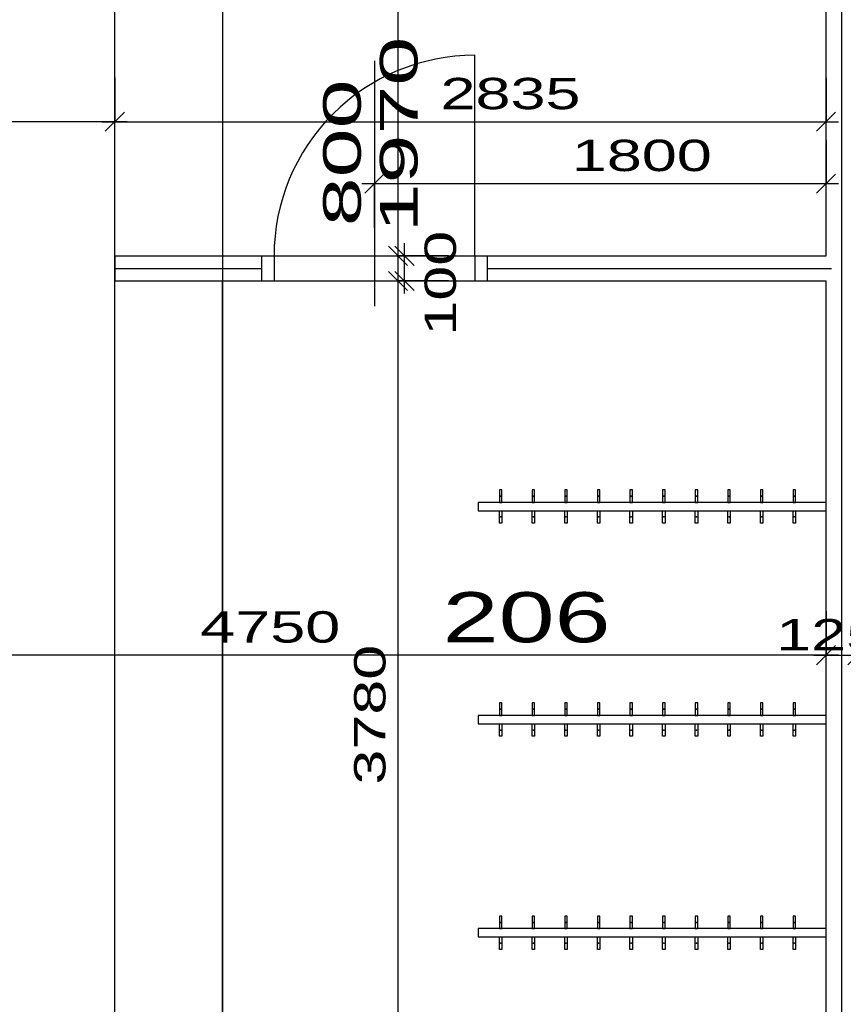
# Model space of a CAD drawing. Extents: x -196363 to 396902, y -489949 to -260582.
# Tile 224 of 256: x 257519 to 260802, y -385659 to -381732. Entities that reach past the tile are written whole.
import ezdxf

# ---------------------------------------------------------------- set-up
doc = ezdxf.new("R2010")
doc.units = 0
doc.header["$MEASUREMENT"] = 0
for name, color, linetype in [('dvere', 1, 'Continuous'), ('koty', 1, 'Continuous'), ('navrh', 2, 'Continuous'), ('noszdiv', 1, 'Continuous'), ('popdver', 6, 'Continuous'), ('srafy', 8, 'Continuous'), ('zarpred', 5, 'Continuous')]:
    doc.layers.add(name, color=color, linetype=linetype)
doc.styles.add('SPIRITTXTSTYLE1', font='ROMAN')
doc.styles.add('SPIRITTXTSTYLE2', font='txt')
doc.linetypes.add('CERCH2', pattern='A,0,-1,[17,dur+dsp vaclavov.shx,S=0.003401,R=0,X=-1,Y=0],0', length=1)
doc.linetypes.add('TEPIZL3', pattern='A,0,-1,[9,dur+dsp vaclavov.shx,S=0.005714,R=0,X=-1,Y=0],0', length=1)
doc.dimstyles.new('SPIRITSTYLE26', dxfattribs={"dimtxt": 125, "dimasz": 12.7, "dimexe": 175, "dimexo": -175, "dimgap": 50, "dimtad": 1, "dimdec": 3, "dimzin": 0, "dimdsep": 46, "dimlunit": 7, "dimtxsty": 'SPIRITTXTSTYLE1', "dimblk1": '_TICKMARKS26', "dimblk2": '_TICKMARKS26', "dimsah": 1, "dimcen": 0.09, "dimdle": 50, "dimclrd": 1, "dimclre": 1, "dimclrt": 1, "dimadec": 0, "dimazin": 0, "dimtfac": 1, "dimtdec": 4, "dimtofl": 0, "dimtmove": 1, "dimatfit": 0, "dimfxl": 0, "dimtolj": 1, "dimtzin": 0, "dimarcsym": 0})
doc.dimstyles.new('SPIRITSTYLE488', dxfattribs={"dimtxt": 125, "dimasz": 12.7, "dimexe": 175, "dimexo": 8150.197266, "dimgap": 50, "dimtad": 1, "dimdec": 3, "dimzin": 0, "dimdsep": 46, "dimlunit": 7, "dimtxsty": 'SPIRITTXTSTYLE1', "dimblk1": '_TICKMARKS488', "dimblk2": '_TICKMARKS488', "dimsah": 1, "dimcen": 0.09, "dimdle": 50, "dimclrd": 1, "dimclre": 1, "dimclrt": 1, "dimadec": 0, "dimazin": 0, "dimtfac": 1, "dimtdec": 4, "dimtofl": 0, "dimtmove": 1, "dimatfit": 0, "dimfxl": 0, "dimtolj": 1, "dimtzin": 0, "dimarcsym": 0})
doc.dimstyles.new('SPIRITSTYLE689', dxfattribs={"dimtxt": 125, "dimasz": 12.7, "dimexe": 175, "dimexo": 359.962708, "dimgap": 50, "dimtad": 1, "dimdec": 3, "dimzin": 0, "dimdsep": 46, "dimlunit": 7, "dimtxsty": 'SPIRITTXTSTYLE1', "dimblk1": '_TICKMARKS689', "dimblk2": '_TICKMARKS689', "dimsah": 1, "dimcen": 0.09, "dimdle": 50, "dimclrd": 1, "dimclre": 1, "dimclrt": 1, "dimadec": 0, "dimazin": 0, "dimtfac": 1, "dimtdec": 4, "dimtofl": 0, "dimtmove": 1, "dimatfit": 0, "dimfxl": 0, "dimtolj": 1, "dimtzin": 0, "dimarcsym": 0})
doc.dimstyles.new('SPIRITSTYLE703', dxfattribs={"dimtxt": 125, "dimasz": 12.7, "dimexe": 175, "dimexo": 1317.696533, "dimgap": 50, "dimtad": 1, "dimdec": 3, "dimzin": 0, "dimdsep": 46, "dimlunit": 7, "dimtxsty": 'SPIRITTXTSTYLE1', "dimblk1": '_TICKMARKS703', "dimblk2": '_TICKMARKS703', "dimsah": 1, "dimcen": 0.09, "dimdle": 50, "dimclrd": 1, "dimclre": 1, "dimclrt": 1, "dimadec": 0, "dimazin": 0, "dimtfac": 1, "dimtdec": 4, "dimtofl": 0, "dimtmove": 1, "dimatfit": 0, "dimfxl": 0, "dimtolj": 1, "dimtzin": 0, "dimarcsym": 0})
doc.dimstyles.new('SPIRITSTYLE711', dxfattribs={"dimtxt": 125, "dimasz": 12.7, "dimexe": 175, "dimexo": 313.354675, "dimgap": 50, "dimtad": 1, "dimdec": 3, "dimzin": 0, "dimdsep": 46, "dimlunit": 7, "dimtxsty": 'SPIRITTXTSTYLE1', "dimblk1": '_TICKMARKS711', "dimblk2": '_TICKMARKS711', "dimsah": 1, "dimcen": 0.09, "dimdle": 50, "dimclrd": 1, "dimclre": 1, "dimclrt": 1, "dimadec": 0, "dimazin": 0, "dimtfac": 1, "dimtdec": 4, "dimtofl": 0, "dimtmove": 1, "dimatfit": 0, "dimfxl": 0, "dimtolj": 1, "dimtzin": 0, "dimarcsym": 0})

# ---------------------------------------------------------------- blocks, each defined once
blk = doc.blocks.new('_TICKMARKS488')
at = {"color": 1, "linetype": 'Continuous'}
blk.add_line((-3, -3), (3, 3), dxfattribs=at)
blk = doc.blocks.new('*D1244')
at = {"color": 1, "linetype": 'Continuous', "ltscale": 300}
for p, q in [((249217.5625, -370173.6875, 1723.800049), (249217.5625, -388283.65625, 1723.800049)), ((249042.5625, -370223.6875, 1723.800049), (249217.5625, -370223.6875, 1723.800049)), ((249392.5625, -370223.6875, 1723.800049), (249217.5625, -370223.6875, 1723.800049)), ((249042.5625, -388233.65625, 1723.800049), (249217.5625, -388233.65625, 1723.800049)), ((249392.5625, -388233.65625, 1723.800049), (249217.5625, -388233.65625, 1723.800049))]:
    blk.add_line(p, q, dxfattribs=at)
at = {"color": 1, "linetype": 'Continuous', "ltscale": 300, "xscale": 12.69999980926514, "yscale": 12.69999980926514, "zscale": 12.69999980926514}
for p, rotation in [((249217.5625, -370223.6875, 1723.800049), 90.00000250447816), ((249217.5625, -388233.65625, 1723.800049), -90.00000250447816)]:
    blk.add_blockref('_TICKMARKS488', p, dxfattribs=dict(at, rotation=rotation))
at = {"color": 1, "linetype": 'Continuous', "ltscale": 300, "style": 'SPIRITTXTSTYLE1', "width": 1.5}
blk.add_text('18010', height=125, rotation=450.000019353, dxfattribs=at).set_placement((249167.578125, -379365.53125, 1723.800049))
blk = doc.blocks.new('_TICKMARKS26')
at = {"color": 1, "linetype": 'Continuous'}
blk.add_line((-3, -3), (3, 3), dxfattribs=at)
blk = doc.blocks.new('*D1546')
at = {"color": 1, "linetype": 'Continuous', "ltscale": 300}
for p, q in [((259026.640625, -386603.65625, 1723.800049), (259026.640625, -382723.6875, 1723.800049)), ((258851.65625, -382773.6875, 1723.800049), (259026.640625, -382773.6875, 1723.800049)), ((259201.640625, -382773.6875, 1723.800049), (259026.640625, -382773.6875, 1723.800049)), ((258851.65625, -386553.65625, 1723.800049), (259026.640625, -386553.65625, 1723.800049)), ((259201.640625, -386553.65625, 1723.800049), (259026.640625, -386553.65625, 1723.800049))]:
    blk.add_line(p, q, dxfattribs=at)
at = {"color": 1, "linetype": 'Continuous', "ltscale": 300, "xscale": 12.69999980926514, "yscale": 12.69999980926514, "zscale": 12.69999980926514}
for p, rotation in [((259026.640625, -382773.6875, 1723.800049), 90.00000250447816), ((259026.640625, -386553.65625, 1723.800049), 270.0000006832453)]:
    blk.add_blockref('_TICKMARKS26', p, dxfattribs=dict(at, rotation=rotation))
at = {"color": 1, "linetype": 'Continuous', "ltscale": 300, "style": 'SPIRITTXTSTYLE1', "width": 1.5}
blk.add_text('3780', height=125, rotation=90.000002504, dxfattribs=at).set_placement((258976.671875, -384782.6875, 1723.800049))
blk = doc.blocks.new('*D1550')
at = {"color": 1, "linetype": 'Continuous', "ltscale": 300}
for p, q in [((259052.640625, -382823.6875, 1723.800049), (259052.640625, -382623.65625, 1723.800049)), ((258877.640625, -382673.6875, 1723.800049), (259052.640625, -382673.6875, 1723.800049)), ((259227.640625, -382673.6875, 1723.800049), (259052.640625, -382673.6875, 1723.800049)), ((258877.640625, -382773.6875, 1723.800049), (259052.640625, -382773.6875, 1723.800049)), ((259227.640625, -382773.6875, 1723.800049), (259052.640625, -382773.6875, 1723.800049))]:
    blk.add_line(p, q, dxfattribs=at)
at = {"color": 1, "linetype": 'Continuous', "ltscale": 300, "xscale": 12.69999980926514, "yscale": 12.69999980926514, "zscale": 12.69999980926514}
for p, rotation in [((259052.640625, -382673.6875, 1723.800049), 90.00000250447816), ((259052.640625, -382773.6875, 1723.800049), 270.0000006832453)]:
    blk.add_blockref('_TICKMARKS26', p, dxfattribs=dict(at, rotation=rotation))
at = {"color": 1, "linetype": 'Continuous', "ltscale": 300, "style": 'SPIRITTXTSTYLE1', "width": 1.5}
blk.add_text('100', height=125, rotation=90.000002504, dxfattribs=at).set_placement((259257.671875, -382991.90625, 1723.800049))
blk = doc.blocks.new('*D1551')
at = {"color": 1, "linetype": 'Continuous', "ltscale": 300}
for p, q in [((259026.640625, -382723.6875, 1723.800049), (259026.640625, -380233.625, 1723.800049)), ((258851.65625, -380283.65625, 1723.800049), (259026.640625, -380283.65625, 1723.800049)), ((259201.640625, -380283.65625, 1723.800049), (259026.640625, -380283.65625, 1723.800049)), ((258851.65625, -382673.6875, 1723.800049), (259026.640625, -382673.6875, 1723.800049)), ((259201.640625, -382673.6875, 1723.800049), (259026.640625, -382673.6875, 1723.800049))]:
    blk.add_line(p, q, dxfattribs=at)
at = {"color": 1, "linetype": 'Continuous', "ltscale": 300, "xscale": 12.69999980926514, "yscale": 12.69999980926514, "zscale": 12.69999980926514}
for p, rotation in [((259026.640625, -380283.65625, 1723.800049), 90.00000250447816), ((259026.640625, -382673.6875, 1723.800049), 270.0000006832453)]:
    blk.add_blockref('_TICKMARKS26', p, dxfattribs=dict(at, rotation=rotation))
at = {"color": 1, "linetype": 'Continuous', "ltscale": 300, "style": 'SPIRITTXTSTYLE1', "width": 1.5}
blk.add_text('2390', height=125, rotation=90.000002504, dxfattribs=at).set_placement((258976.671875, -381597.6875, 1723.800049))
blk = doc.blocks.new('_TICKMARKS689')
at = {"color": 1, "linetype": 'Continuous'}
blk.add_line((-3, -3), (3, 3), dxfattribs=at)
blk = doc.blocks.new('*D1648')
at = {"color": 1, "linetype": 'Continuous', "ltscale": 300}
for p, q in [((257897.765625, -381963.71875, 1723.800049), (257897.765625, -382138.71875, 1723.800049)), ((260732.765625, -381963.71875, 1723.800049), (260732.765625, -382138.71875, 1723.800049)), ((257847.75, -382138.71875, 1723.800049), (260782.765625, -382138.71875, 1723.800049)), ((257897.765625, -382313.71875, 1723.800049), (257897.765625, -382138.71875, 1723.800049)), ((260732.765625, -382313.71875, 1723.800049), (260732.765625, -382138.71875, 1723.800049))]:
    blk.add_line(p, q, dxfattribs=at)
at = {"color": 1, "linetype": 'Continuous', "ltscale": 300, "xscale": 12.69999980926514, "yscale": 12.69999980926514, "zscale": 12.69999980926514, "rotation": 180.0000050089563}
blk.add_blockref('_TICKMARKS689', (257897.765625, -382138.71875, 1723.800049), dxfattribs=at)
at = {"color": 1, "linetype": 'Continuous', "ltscale": 300, "xscale": 12.69999980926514, "yscale": 12.69999980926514, "zscale": 12.69999980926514}
blk.add_blockref('_TICKMARKS689', (260732.765625, -382138.71875, 1723.800049), dxfattribs=at)
at = {"color": 1, "linetype": 'Continuous', "ltscale": 300, "style": 'SPIRITTXTSTYLE1', "width": 1.5}
blk.add_text('2835', height=125, dxfattribs=at).set_placement((259196.203125, -382088.71875, 1723.800049))
blk = doc.blocks.new('*D1649')
at = {"color": 1, "linetype": 'Continuous', "ltscale": 300}
for p, q in [((255982.765625, -381963.71875, 1723.800049), (255982.765625, -382138.71875, 1723.800049)), ((257897.765625, -381963.71875, 1723.800049), (257897.765625, -382138.71875, 1723.800049)), ((257947.765625, -382138.71875, 1723.800049), (255932.75, -382138.71875, 1723.800049)), ((255982.765625, -382313.71875, 1723.800049), (255982.765625, -382138.71875, 1723.800049)), ((257897.765625, -382313.71875, 1723.800049), (257897.765625, -382138.71875, 1723.800049))]:
    blk.add_line(p, q, dxfattribs=at)
at = {"color": 1, "linetype": 'Continuous', "ltscale": 300, "xscale": 12.69999980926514, "yscale": 12.69999980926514, "zscale": 12.69999980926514}
for p, rotation in [((255982.765625, -382138.71875, 1723.800049), 180.0000050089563), ((257897.765625, -382138.71875, 1723.800049), 360.0000100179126)]:
    blk.add_blockref('_TICKMARKS689', p, dxfattribs=dict(at, rotation=rotation))
at = {"color": 1, "linetype": 'Continuous', "ltscale": 300, "style": 'SPIRITTXTSTYLE1', "width": 1.5}
blk.add_text('1915', height=125, rotation=360.000010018, dxfattribs=at).set_placement((256833.125, -382088.71875, 1723.800049))
blk = doc.blocks.new('_TICKMARKS703')
at = {"color": 1, "linetype": 'Continuous'}
blk.add_line((-3, -3), (3, 3), dxfattribs=at)
blk = doc.blocks.new('*D1672')
at = {"color": 1, "linetype": 'Continuous', "ltscale": 300}
for p, q in [((260732.765625, -384091.375, 1723.800049), (260732.765625, -384266.34375, 1723.800049)), ((260857.75, -384091.375, 1723.800049), (260857.75, -384266.34375, 1723.800049)), ((260682.75, -384266.34375, 1723.800049), (260907.765625, -384266.34375, 1723.800049)), ((260732.765625, -384441.34375, 1723.800049), (260732.765625, -384266.34375, 1723.800049)), ((260857.75, -384441.34375, 1723.800049), (260857.75, -384266.34375, 1723.800049))]:
    blk.add_line(p, q, dxfattribs=at)
at = {"color": 1, "linetype": 'Continuous', "ltscale": 300, "xscale": 12.69999980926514, "yscale": 12.69999980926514, "zscale": 12.69999980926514, "rotation": 180.0000050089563}
blk.add_blockref('_TICKMARKS703', (260732.765625, -384266.34375, 1723.800049), dxfattribs=at)
at = {"color": 1, "linetype": 'Continuous', "ltscale": 300, "xscale": 12.69999980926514, "yscale": 12.69999980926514, "zscale": 12.69999980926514}
blk.add_blockref('_TICKMARKS703', (260857.75, -384266.34375, 1723.800049), dxfattribs=at)
at = {"color": 1, "linetype": 'Continuous', "ltscale": 300, "style": 'SPIRITTXTSTYLE1', "width": 1.5}
blk.add_text('125', height=125, dxfattribs=at).set_placement((260534.203125, -384247.28125, 1723.800049))
blk = doc.blocks.new('*D1673')
at = {"color": 1, "linetype": 'Continuous', "ltscale": 300}
for p, q in [((255982.765625, -384091.375, 1723.800049), (255982.765625, -384266.34375, 1723.800049)), ((260732.765625, -384091.375, 1723.800049), (260732.765625, -384266.34375, 1723.800049)), ((260782.765625, -384266.34375, 1723.800049), (255932.75, -384266.34375, 1723.800049)), ((255982.765625, -384441.34375, 1723.800049), (255982.765625, -384266.34375, 1723.800049)), ((260732.765625, -384441.34375, 1723.800049), (260732.765625, -384266.34375, 1723.800049))]:
    blk.add_line(p, q, dxfattribs=at)
at = {"color": 1, "linetype": 'Continuous', "ltscale": 300, "xscale": 12.69999980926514, "yscale": 12.69999980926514, "zscale": 12.69999980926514}
for p, rotation in [((255982.765625, -384266.34375, 1723.800049), 180.0000050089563), ((260732.765625, -384266.34375, 1723.800049), 360.0000100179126)]:
    blk.add_blockref('_TICKMARKS26', p, dxfattribs=dict(at, rotation=rotation))
at = {"color": 1, "linetype": 'Continuous', "ltscale": 300, "style": 'SPIRITTXTSTYLE1', "width": 1.5}
blk.add_text('4750', height=125, rotation=360.000010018, dxfattribs=at).set_placement((258238.71875, -384216.375, 1723.800049))
blk = doc.blocks.new('_TICKMARKS711')
at = {"color": 1, "linetype": 'Continuous'}
blk.add_line((-3, -3), (3, 3), dxfattribs=at)
blk = doc.blocks.new('*D1688')
at = {"color": 1, "linetype": 'Continuous', "ltscale": 300}
for p, q in [((258932.515625, -382210.53125, 1723.800049), (258932.515625, -382385.53125, 1723.800049)), ((260732.765625, -382210.53125, 1723.800049), (260732.765625, -382385.53125, 1723.800049)), ((258882.5, -382385.53125, 1723.800049), (260782.765625, -382385.53125, 1723.800049)), ((258932.515625, -382560.53125, 1723.800049), (258932.515625, -382385.53125, 1723.800049)), ((260732.765625, -382560.53125, 1723.800049), (260732.765625, -382385.53125, 1723.800049))]:
    blk.add_line(p, q, dxfattribs=at)
at = {"color": 1, "linetype": 'Continuous', "ltscale": 300, "xscale": 12.69999980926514, "yscale": 12.69999980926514, "zscale": 12.69999980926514, "rotation": 180.0000050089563}
blk.add_blockref('_TICKMARKS711', (258932.515625, -382385.53125, 1723.800049), dxfattribs=at)
at = {"color": 1, "linetype": 'Continuous', "ltscale": 300, "xscale": 12.69999980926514, "yscale": 12.69999980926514, "zscale": 12.69999980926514}
blk.add_blockref('_TICKMARKS711', (260732.765625, -382385.53125, 1723.800049), dxfattribs=at)
at = {"color": 1, "linetype": 'Continuous', "ltscale": 300, "style": 'SPIRITTXTSTYLE1', "width": 1.5}
blk.add_text('1800', height=125, dxfattribs=at).set_placement((259719.546875, -382335.5625, 1723.800049))

msp = doc.modelspace()

# ---------------------------------------------------------------- linework, layer by layer
at = {"layer": 'dvere', "color": 7, "linetype": 'Continuous', "ltscale": 300}
msp.add_line((259332.51562, -382673.6875, 900), (259332.51562, -381873.6875, 900), dxfattribs=at)
at = {"layer": 'dvere', "color": 1, "linetype": 'Continuous', "ltscale": 304.799988}
for p, q in [((258482.5, -382673.6875), (258482.5, -382773.6875)), ((259382.51562, -382673.6875), (259382.51562, -382773.6875))]:
    msp.add_line(p, q, dxfattribs=at)
at = {"layer": 'dvere', "color": 1, "linetype": 'Continuous', "ltscale": 330}
for p, q in [((258532.51562, -382673.6875), (259332.51562, -382673.6875)), ((258532.51562, -382773.6875), (259332.51562, -382773.6875))]:
    msp.add_line(p, q, dxfattribs=at)
at = {"layer": 'dvere', "color": 7, "linetype": 'Continuous', "ltscale": 300}
msp.add_arc((259332.51562, -382673.6875, 900), 800.00079, 90.0000025, 180.00000501, dxfattribs=at)
msp.add_point((258932.51562, -382673.6875, 900), dxfattribs=at)
at = {"layer": 'dvere', "color": 15, "linetype": 'Continuous', "ltscale": 250}
msp.add_point((258932.51562, -382773.6875), dxfattribs=at)
at = {"layer": 'navrh', "color": 2, "linetype": 'Continuous', "ltscale": 300}
for p, q in [((260732.76562, -382673.6875, 900), (260732.76562, -380653.625, 900)), ((257897.76562, -382673.6875, 900), (258532.51562, -382673.6875, 900)), ((257897.76562, -382673.6875, 900), (257897.76562, -382773.65625, 900)), ((258532.51562, -382673.6875, 900), (258532.51562, -382773.65625, 900)), ((259332.51562, -382673.6875, 900), (260732.76562, -382673.6875, 900)), ((259332.51562, -382673.6875, 900), (259332.51562, -382773.65625, 900)), ((257897.76562, -382773.65625, 900), (258532.51562, -382773.65625, 900)), ((259332.51562, -382773.65625, 900), (260732.76562, -382773.65625, 900)), ((260732.76562, -386223.65625, 900), (260732.76562, -382773.65625, 900))]:
    msp.add_line(p, q, dxfattribs=at)
at = {"layer": 'noszdiv', "color": 1, "linetype": 'CERCH2', "ltscale": 300}
for p, q in [((257897.76562, -386223.65625, 1723.80005), (257897.76562, -380663.65625, 1723.80005)), ((258327.75, -380663.65625, 1723.80005), (258327.75, -386223.65625, 1723.80005))]:
    msp.add_line(p, q, dxfattribs=at)
at = {"layer": 'popdver', "color": 6, "linetype": 'Continuous', "ltscale": 250}
msp.add_line((258932.51562, -381896.15625), (258932.51562, -382873.90625), dxfattribs=at)
at = {"layer": 'popdver', "color": 6, "linetype": 'Continuous', "ltscale": 304.799988}
msp.add_point((258932.51562, -382673.6875), dxfattribs=at)
at = {"layer": 'popdver', "color": 6, "linetype": 'Continuous', "ltscale": 250}
msp.add_point((258932.51562, -382673.6875), dxfattribs=at)
at = {"layer": 'srafy', "color": 8, "linetype": 'TEPIZL3', "ltscale": 30}
for p, q in [((260795.25, -386968.625, 900), (260795.25, -381233.59375, 900)), ((257897.76562, -382723.6875, 900), (258482.5, -382723.6875, 900)), ((259382.51562, -382723.6875, 900), (260754.125, -382723.6875, 900))]:
    msp.add_line(p, q, dxfattribs=at)
at = {"layer": 'zarpred', "color": 5, "linetype": 'Continuous'}
for p, q in [((257897.76562, -386223.65625), (257897.76562, -382773.65625)), ((258327.75, -386223.65625), (258327.75, -382773.65625)), ((259441.125, -383607.1875), (259431.14062, -383607.1875)), ((259431.14062, -383607.1875), (259431.14062, -383657.1875)), ((259441.125, -383657.1875), (259441.125, -383607.1875)), ((259571.14062, -383607.1875), (259561.14062, -383607.1875)), ((259561.14062, -383607.1875), (259561.14062, -383657.1875)), ((259571.14062, -383657.1875), (259571.14062, -383607.1875)), ((259701.14062, -383607.1875), (259691.14062, -383607.1875)), ((259691.14062, -383607.1875), (259691.14062, -383657.1875)), ((259701.14062, -383657.1875), (259701.14062, -383607.1875)), ((259831.14062, -383607.1875), (259821.14062, -383607.1875)), ((259821.14062, -383607.1875), (259821.14062, -383657.1875)), ((259831.14062, -383657.1875), (259831.14062, -383607.1875)), ((259961.14062, -383607.1875), (259951.14062, -383607.1875)), ((259951.14062, -383607.1875), (259951.14062, -383657.1875)), ((259961.14062, -383657.1875), (259961.14062, -383607.1875)), ((260091.14062, -383607.1875), (260081.14062, -383607.1875)), ((260081.14062, -383607.1875), (260081.14062, -383657.1875)), ((260091.14062, -383657.1875), (260091.14062, -383607.1875)), ((260221.14062, -383607.1875), (260211.14062, -383607.1875)), ((260211.14062, -383607.1875), (260211.14062, -383657.1875)), ((260221.14062, -383657.1875), (260221.14062, -383607.1875)), ((260351.14062, -383607.1875), (260341.14062, -383607.1875)), ((260341.14062, -383607.1875), (260341.14062, -383657.1875)), ((260351.14062, -383657.1875), (260351.14062, -383607.1875)), ((260481.14062, -383607.1875), (260471.14062, -383607.1875)), ((260471.14062, -383607.1875), (260471.14062, -383657.1875)), ((260481.14062, -383657.1875), (260481.14062, -383607.1875)), ((260611.14062, -383607.1875), (260601.14062, -383607.1875)), ((260601.14062, -383607.1875), (260601.14062, -383657.1875)), ((260611.14062, -383657.1875), (260611.14062, -383607.1875)), ((260732.76562, -383657.1875), (259346.15625, -383657.1875)), ((259346.15625, -383657.1875), (259346.15625, -383690.15625)), ((259431.14062, -383657.1875), (259441.125, -383657.1875)), ((259561.14062, -383657.1875), (259571.14062, -383657.1875)), ((259691.14062, -383657.1875), (259701.14062, -383657.1875)), ((259821.14062, -383657.1875), (259831.14062, -383657.1875)), ((259951.14062, -383657.1875), (259961.14062, -383657.1875)), ((260081.14062, -383657.1875), (260091.14062, -383657.1875)), ((260211.14062, -383657.1875), (260221.14062, -383657.1875)), ((260341.14062, -383657.1875), (260351.14062, -383657.1875)), ((260471.14062, -383657.1875), (260481.14062, -383657.1875)), ((260601.14062, -383657.1875), (260611.14062, -383657.1875)), ((260732.76562, -383690.15625), (260732.76562, -383657.1875)), ((259346.15625, -383690.15625), (260732.76562, -383690.15625)), ((259431.14062, -383740.1875), (259431.14062, -383690.15625)), ((259431.14062, -383690.15625), (259441.125, -383690.15625)), ((259441.125, -383690.15625), (259441.125, -383740.1875)), ((259561.14062, -383740.1875), (259561.14062, -383690.15625)), ((259561.14062, -383690.15625), (259571.14062, -383690.15625)), ((259571.14062, -383690.15625), (259571.14062, -383740.1875)), ((259691.14062, -383740.1875), (259691.14062, -383690.15625)), ((259691.14062, -383690.15625), (259701.14062, -383690.15625)), ((259701.14062, -383690.15625), (259701.14062, -383740.1875)), ((259821.14062, -383740.1875), (259821.14062, -383690.15625)), ((259821.14062, -383690.15625), (259831.14062, -383690.15625)), ((259831.14062, -383690.15625), (259831.14062, -383740.1875)), ((259951.14062, -383740.1875), (259951.14062, -383690.15625)), ((259951.14062, -383690.15625), (259961.14062, -383690.15625)), ((259961.14062, -383690.15625), (259961.14062, -383740.1875)), ((260081.14062, -383740.1875), (260081.14062, -383690.15625)), ((260081.14062, -383690.15625), (260091.14062, -383690.15625)), ((260091.14062, -383690.15625), (260091.14062, -383740.1875)), ((260211.14062, -383740.1875), (260211.14062, -383690.15625)), ((260211.14062, -383690.15625), (260221.14062, -383690.15625)), ((260221.14062, -383690.15625), (260221.14062, -383740.1875)), ((260341.14062, -383740.1875), (260341.14062, -383690.15625)), ((260341.14062, -383690.15625), (260351.14062, -383690.15625)), ((260351.14062, -383690.15625), (260351.14062, -383740.1875)), ((260471.14062, -383740.1875), (260471.14062, -383690.15625)), ((260471.14062, -383690.15625), (260481.14062, -383690.15625)), ((260481.14062, -383690.15625), (260481.14062, -383740.1875)), ((260601.14062, -383740.1875), (260601.14062, -383690.15625)), ((260601.14062, -383690.15625), (260611.14062, -383690.15625)), ((260611.14062, -383690.15625), (260611.14062, -383740.1875)), ((259441.125, -383740.1875), (259431.14062, -383740.1875)), ((259571.14062, -383740.1875), (259561.14062, -383740.1875)), ((259701.14062, -383740.1875), (259691.14062, -383740.1875)), ((259831.14062, -383740.1875), (259821.14062, -383740.1875)), ((259961.14062, -383740.1875), (259951.14062, -383740.1875)), ((260091.14062, -383740.1875), (260081.14062, -383740.1875)), ((260221.14062, -383740.1875), (260211.14062, -383740.1875)), ((260351.14062, -383740.1875), (260341.14062, -383740.1875)), ((260481.14062, -383740.1875), (260471.14062, -383740.1875)), ((260611.14062, -383740.1875), (260601.14062, -383740.1875)), ((259441.125, -384457.1875), (259431.14062, -384457.1875)), ((259431.14062, -384457.1875), (259431.14062, -384507.1875)), ((259441.125, -384507.1875), (259441.125, -384457.1875)), ((259571.14062, -384457.1875), (259561.14062, -384457.1875)), ((259561.14062, -384457.1875), (259561.14062, -384507.1875)), ((259571.14062, -384507.1875), (259571.14062, -384457.1875)), ((259701.14062, -384457.1875), (259691.14062, -384457.1875)), ((259691.14062, -384457.1875), (259691.14062, -384507.1875)), ((259701.14062, -384507.1875), (259701.14062, -384457.1875)), ((259831.14062, -384457.1875), (259821.14062, -384457.1875)), ((259821.14062, -384457.1875), (259821.14062, -384507.1875)), ((259831.14062, -384507.1875), (259831.14062, -384457.1875)), ((259961.14062, -384457.1875), (259951.14062, -384457.1875)), ((259951.14062, -384457.1875), (259951.14062, -384507.1875)), ((259961.14062, -384507.1875), (259961.14062, -384457.1875)), ((260091.14062, -384457.1875), (260081.14062, -384457.1875)), ((260081.14062, -384457.1875), (260081.14062, -384507.1875)), ((260091.14062, -384507.1875), (260091.14062, -384457.1875)), ((260221.14062, -384457.1875), (260211.14062, -384457.1875)), ((260211.14062, -384457.1875), (260211.14062, -384507.1875)), ((260221.14062, -384507.1875), (260221.14062, -384457.1875)), ((260351.14062, -384457.1875), (260341.14062, -384457.1875)), ((260341.14062, -384457.1875), (260341.14062, -384507.1875)), ((260351.14062, -384507.1875), (260351.14062, -384457.1875)), ((260481.14062, -384457.1875), (260471.14062, -384457.1875)), ((260471.14062, -384457.1875), (260471.14062, -384507.1875)), ((260481.14062, -384507.1875), (260481.14062, -384457.1875)), ((260611.14062, -384457.1875), (260601.14062, -384457.1875)), ((260601.14062, -384457.1875), (260601.14062, -384507.1875)), ((260611.14062, -384507.1875), (260611.14062, -384457.1875)), ((260732.76562, -384507.1875), (259346.15625, -384507.1875)), ((259346.15625, -384507.1875), (259346.15625, -384540.15625)), ((259431.14062, -384507.1875), (259441.125, -384507.1875)), ((259561.14062, -384507.1875), (259571.14062, -384507.1875)), ((259691.14062, -384507.1875), (259701.14062, -384507.1875)), ((259821.14062, -384507.1875), (259831.14062, -384507.1875)), ((259951.14062, -384507.1875), (259961.14062, -384507.1875)), ((260081.14062, -384507.1875), (260091.14062, -384507.1875)), ((260211.14062, -384507.1875), (260221.14062, -384507.1875)), ((260341.14062, -384507.1875), (260351.14062, -384507.1875)), ((260471.14062, -384507.1875), (260481.14062, -384507.1875)), ((260601.14062, -384507.1875), (260611.14062, -384507.1875)), ((260732.76562, -384540.15625), (260732.76562, -384507.1875)), ((259346.15625, -384540.15625), (260732.76562, -384540.15625)), ((259431.14062, -384590.1875), (259431.14062, -384540.1875)), ((259431.14062, -384540.1875), (259441.125, -384540.1875)), ((259441.125, -384540.1875), (259441.125, -384590.1875)), ((259561.14062, -384590.1875), (259561.14062, -384540.1875)), ((259561.14062, -384540.1875), (259571.14062, -384540.1875)), ((259571.14062, -384540.1875), (259571.14062, -384590.1875)), ((259691.14062, -384590.1875), (259691.14062, -384540.1875)), ((259691.14062, -384540.1875), (259701.14062, -384540.1875)), ((259701.14062, -384540.1875), (259701.14062, -384590.1875)), ((259821.14062, -384590.1875), (259821.14062, -384540.1875)), ((259821.14062, -384540.1875), (259831.14062, -384540.1875)), ((259831.14062, -384540.1875), (259831.14062, -384590.1875)), ((259951.14062, -384590.1875), (259951.14062, -384540.1875)), ((259951.14062, -384540.1875), (259961.14062, -384540.1875)), ((259961.14062, -384540.1875), (259961.14062, -384590.1875)), ((260081.14062, -384590.1875), (260081.14062, -384540.1875)), ((260081.14062, -384540.1875), (260091.14062, -384540.1875)), ((260091.14062, -384540.1875), (260091.14062, -384590.1875)), ((260211.14062, -384590.1875), (260211.14062, -384540.1875)), ((260211.14062, -384540.1875), (260221.14062, -384540.1875)), ((260221.14062, -384540.1875), (260221.14062, -384590.1875)), ((260341.14062, -384590.1875), (260341.14062, -384540.1875)), ((260341.14062, -384540.1875), (260351.14062, -384540.1875)), ((260351.14062, -384540.1875), (260351.14062, -384590.1875)), ((260471.14062, -384590.1875), (260471.14062, -384540.1875)), ((260471.14062, -384540.1875), (260481.14062, -384540.1875)), ((260481.14062, -384540.1875), (260481.14062, -384590.1875)), ((260601.14062, -384590.1875), (260601.14062, -384540.1875)), ((260601.14062, -384540.1875), (260611.14062, -384540.1875)), ((260611.14062, -384540.1875), (260611.14062, -384590.1875)), ((259441.125, -384590.1875), (259431.14062, -384590.1875)), ((259571.14062, -384590.1875), (259561.14062, -384590.1875)), ((259701.14062, -384590.1875), (259691.14062, -384590.1875)), ((259831.14062, -384590.1875), (259821.14062, -384590.1875)), ((259961.14062, -384590.1875), (259951.14062, -384590.1875)), ((260091.14062, -384590.1875), (260081.14062, -384590.1875)), ((260221.14062, -384590.1875), (260211.14062, -384590.1875)), ((260351.14062, -384590.1875), (260341.14062, -384590.1875)), ((260481.14062, -384590.1875), (260471.14062, -384590.1875)), ((260611.14062, -384590.1875), (260601.14062, -384590.1875)), ((259441.125, -385307.1875), (259431.14062, -385307.1875)), ((259431.14062, -385307.1875), (259431.14062, -385357.1875)), ((259441.125, -385357.1875), (259441.125, -385307.1875)), ((259571.14062, -385307.1875), (259561.14062, -385307.1875)), ((259561.14062, -385307.1875), (259561.14062, -385357.1875)), ((259571.14062, -385357.1875), (259571.14062, -385307.1875)), ((259701.14062, -385307.1875), (259691.14062, -385307.1875)), ((259691.14062, -385307.1875), (259691.14062, -385357.1875)), ((259701.14062, -385357.1875), (259701.14062, -385307.1875)), ((259831.14062, -385307.1875), (259821.14062, -385307.1875)), ((259821.14062, -385307.1875), (259821.14062, -385357.1875)), ((259831.14062, -385357.1875), (259831.14062, -385307.1875)), ((259961.14062, -385307.1875), (259951.14062, -385307.1875)), ((259951.14062, -385307.1875), (259951.14062, -385357.1875)), ((259961.14062, -385357.1875), (259961.14062, -385307.1875)), ((260091.14062, -385307.1875), (260081.14062, -385307.1875)), ((260081.14062, -385307.1875), (260081.14062, -385357.1875)), ((260091.14062, -385357.1875), (260091.14062, -385307.1875)), ((260221.14062, -385307.1875), (260211.14062, -385307.1875)), ((260211.14062, -385307.1875), (260211.14062, -385357.1875)), ((260221.14062, -385357.1875), (260221.14062, -385307.1875)), ((260351.14062, -385307.1875), (260341.14062, -385307.1875)), ((260341.14062, -385307.1875), (260341.14062, -385357.1875)), ((260351.14062, -385357.1875), (260351.14062, -385307.1875)), ((260481.14062, -385307.1875), (260471.14062, -385307.1875)), ((260471.14062, -385307.1875), (260471.14062, -385357.1875)), ((260481.14062, -385357.1875), (260481.14062, -385307.1875)), ((260611.14062, -385307.1875), (260601.14062, -385307.1875)), ((260601.14062, -385307.1875), (260601.14062, -385357.1875)), ((260611.14062, -385357.1875), (260611.14062, -385307.1875)), ((260732.76562, -385357.1875), (259346.15625, -385357.1875)), ((259346.15625, -385357.1875), (259346.15625, -385390.15625)), ((259431.14062, -385357.1875), (259441.125, -385357.1875)), ((259561.14062, -385357.1875), (259571.14062, -385357.1875)), ((259691.14062, -385357.1875), (259701.14062, -385357.1875)), ((259821.14062, -385357.1875), (259831.14062, -385357.1875)), ((259951.14062, -385357.1875), (259961.14062, -385357.1875)), ((260081.14062, -385357.1875), (260091.14062, -385357.1875)), ((260211.14062, -385357.1875), (260221.14062, -385357.1875)), ((260341.14062, -385357.1875), (260351.14062, -385357.1875)), ((260471.14062, -385357.1875), (260481.14062, -385357.1875)), ((260601.14062, -385357.1875), (260611.14062, -385357.1875)), ((260732.76562, -385390.15625), (260732.76562, -385357.1875)), ((259346.15625, -385390.15625), (260732.76562, -385390.15625)), ((259431.14062, -385440.1875), (259431.14062, -385390.1875)), ((259431.14062, -385390.1875), (259441.125, -385390.1875)), ((259441.125, -385390.1875), (259441.125, -385440.1875)), ((259561.14062, -385440.1875), (259561.14062, -385390.1875)), ((259561.14062, -385390.1875), (259571.14062, -385390.1875)), ((259571.14062, -385390.1875), (259571.14062, -385440.1875)), ((259691.14062, -385440.1875), (259691.14062, -385390.1875)), ((259691.14062, -385390.1875), (259701.14062, -385390.1875)), ((259701.14062, -385390.1875), (259701.14062, -385440.1875)), ((259821.14062, -385440.1875), (259821.14062, -385390.1875)), ((259821.14062, -385390.1875), (259831.14062, -385390.1875)), ((259831.14062, -385390.1875), (259831.14062, -385440.1875)), ((259951.14062, -385440.1875), (259951.14062, -385390.1875)), ((259951.14062, -385390.1875), (259961.14062, -385390.1875)), ((259961.14062, -385390.1875), (259961.14062, -385440.1875)), ((260081.14062, -385440.1875), (260081.14062, -385390.1875)), ((260081.14062, -385390.1875), (260091.14062, -385390.1875)), ((260091.14062, -385390.1875), (260091.14062, -385440.1875)), ((260211.14062, -385440.1875), (260211.14062, -385390.1875)), ((260211.14062, -385390.1875), (260221.14062, -385390.1875)), ((260221.14062, -385390.1875), (260221.14062, -385440.1875)), ((260341.14062, -385440.1875), (260341.14062, -385390.1875)), ((260341.14062, -385390.1875), (260351.14062, -385390.1875)), ((260351.14062, -385390.1875), (260351.14062, -385440.1875)), ((260471.14062, -385440.1875), (260471.14062, -385390.1875)), ((260471.14062, -385390.1875), (260481.14062, -385390.1875)), ((260481.14062, -385390.1875), (260481.14062, -385440.1875)), ((260601.14062, -385440.1875), (260601.14062, -385390.1875)), ((260601.14062, -385390.1875), (260611.14062, -385390.1875)), ((260611.14062, -385390.1875), (260611.14062, -385440.1875)), ((259441.125, -385440.1875), (259431.14062, -385440.1875)), ((259571.14062, -385440.1875), (259561.14062, -385440.1875)), ((259701.14062, -385440.1875), (259691.14062, -385440.1875)), ((259831.14062, -385440.1875), (259821.14062, -385440.1875)), ((259961.14062, -385440.1875), (259951.14062, -385440.1875)), ((260091.14062, -385440.1875), (260081.14062, -385440.1875)), ((260221.14062, -385440.1875), (260211.14062, -385440.1875)), ((260351.14062, -385440.1875), (260341.14062, -385440.1875)), ((260481.14062, -385440.1875), (260471.14062, -385440.1875)), ((260611.14062, -385440.1875), (260601.14062, -385440.1875))]:
    msp.add_line(p, q, dxfattribs=at)
for p in [(259436.14062, -383632.1875), (259566.125, -383632.1875), (259696.15625, -383632.1875), (259826.125, -383632.1875), (259956.15625, -383632.1875), (260086.125, -383632.1875), (260216.15625, -383632.1875), (260346.125, -383632.1875), (260476.15625, -383632.1875), (260606.14062, -383632.1875), (259436.14062, -383715.1875), (259566.125, -383715.1875), (259696.15625, -383715.1875), (259826.125, -383715.1875), (259956.15625, -383715.1875), (260086.125, -383715.1875), (260216.15625, -383715.1875), (260346.125, -383715.1875), (260476.15625, -383715.1875), (260606.14062, -383715.1875), (259436.14062, -384482.1875), (259566.125, -384482.1875), (259696.15625, -384482.1875), (259826.125, -384482.1875), (259956.15625, -384482.1875), (260086.125, -384482.1875), (260216.15625, -384482.1875), (260346.125, -384482.1875), (260476.15625, -384482.1875), (260606.14062, -384482.1875), (259436.14062, -384565.1875), (259566.125, -384565.1875), (259696.15625, -384565.1875), (259826.125, -384565.1875), (259956.15625, -384565.1875), (260086.125, -384565.1875), (260216.15625, -384565.1875), (260346.125, -384565.1875), (260476.15625, -384565.1875), (260606.14062, -384565.1875), (259436.14062, -385332.1875), (259566.125, -385332.1875), (259696.15625, -385332.1875), (259826.125, -385332.1875), (259956.15625, -385332.1875), (260086.125, -385332.1875), (260216.15625, -385332.1875), (260346.125, -385332.1875), (260476.15625, -385332.1875), (260606.14062, -385332.1875), (259436.14062, -385415.1875), (259566.125, -385415.1875), (259696.15625, -385415.1875), (259826.125, -385415.1875), (259956.15625, -385415.1875), (260086.125, -385415.1875), (260216.15625, -385415.1875), (260346.125, -385415.1875), (260476.15625, -385415.1875), (260606.14062, -385415.1875)]:
    msp.add_point(p, dxfattribs=at)

# ---------------------------------------------------------------- texts
at = {"layer": 'koty', "color": 1, "linetype": 'Continuous', "ltscale": 300, "style": 'SPIRITTXTSTYLE2', "width": 1.5}
msp.add_text('206', height=200, dxfattribs=at).set_placement((259204.42188, -384215.1875, 1723.80005))
at = {"layer": 'popdver', "color": 6, "linetype": 'Continuous', "ltscale": 250, "style": 'SPIRITTXTSTYLE1', "width": 1.75}
for s, p in [('1970', (259104.4375, -382580.375)), ('800', (258878.39062, -382555.8125))]:
    msp.add_text(s, height=150, rotation=90.0000025, dxfattribs=at).set_placement(p)

# ---------------------------------------------------------------- dimensions: what is measured, and where the dimension line sits
at = {"layer": 'koty', "color": 1, "linetype": 'Continuous', "ltscale": 300}
for base, p1, p2, angle, dimstyle, picture, middle in [((249217.5625, -370223.6875, 1723.8000488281), (257542.75, -370223.6875, 1723.8000488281), (251502.765625, -388233.65625, 1723.8000488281), 90.0000025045, 'SPIRITSTYLE488', '*D1244', (249217.5625, -379228.65625, 1723.8000488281)), ((259026.64062, -382673.6875, 1723.80005), (259052.64062, -382673.6875, 1723.80005), (259026.64062, -380283.65625, 1723.80005), 90.0000025, 'SPIRITSTYLE26', '*D1551', (259026.64062, -381478.65625, 1723.80005)), ((259026.64062, -386553.65625, 1723.80005), (259026.64062, -386553.65625, 1723.80005), (259052.64062, -382773.6875, 1723.80005), 90.0000025, 'SPIRITSTYLE26', '*D1546', (259026.64062, -384663.65625, 1723.80005))]:
    dim = msp.add_linear_dim(base=base, p1=p1, p2=p2, angle=angle, dimstyle=dimstyle, dxfattribs=at)
    dim.commit()
    dim.dimension.update_dxf_attribs({"geometry": picture, "text_midpoint": middle})
for base, p1, p2, dimstyle, picture, middle in [((257897.76562, -382138.71875, 1723.80005), (257897.76562, -382673.6875, 1723.80005), (255982.76562, -382673.6875, 1723.80005), 'SPIRITSTYLE689', '*D1649', (256940.25, -382138.71875, 1723.80005)), ((257923.75, -382138.71875, 1723.80005), (257897.76562, -382673.6875, 1723.80005), (260732.76562, -382673.6875, 1723.80005), 'SPIRITSTYLE689', '*D1648', (259315.25, -382138.71875, 1723.80005)), ((258906.51562, -382385.53125, 1723.80005), (258932.51562, -382873.90625, 1723.80005), (260732.76562, -382873.90625, 1723.80005), 'SPIRITSTYLE711', '*D1688', (259832.625, -382385.53125, 1723.80005)), ((260732.76562, -384266.34375, 1723.80005), (260732.76562, -384266.34375, 1723.80005), (255982.76562, -384266.34375, 1723.80005), 'SPIRITSTYLE26', '*D1673', (258357.76562, -384266.34375, 1723.80005))]:
    dim = msp.add_linear_dim(base=base, p1=p1, p2=p2, dimstyle=dimstyle, dxfattribs=at)
    dim.commit()
    dim.dimension.update_dxf_attribs({"geometry": picture, "text_midpoint": middle})
dim = msp.add_linear_dim(base=(259052.64062, -382773.6875, 1723.80005), p1=(259052.64062, -382773.6875, 1723.80005), p2=(259052.64062, -382673.6875, 1723.80005), angle=90.0000025, dimstyle='SPIRITSTYLE26', dxfattribs=at)
dim.commit()
dim.dimension.update_dxf_attribs({"geometry": '*D1550', "text_midpoint": (259114.82812, -382991.90625), "dimtype": 160})
dim = msp.add_linear_dim(base=(260732.76562, -384266.34375, 1723.80005), p1=(260732.76562, -382773.65625, 1723.80005), p2=(260857.75, -382608.59375, 1723.80005), dimstyle='SPIRITSTYLE703', dxfattribs=at)
dim.commit()
dim.dimension.update_dxf_attribs({"geometry": '*D1672', "text_midpoint": (260677.04688, -384247.28125), "dimtype": 160})

doc.saveas('drawing.dxf')
